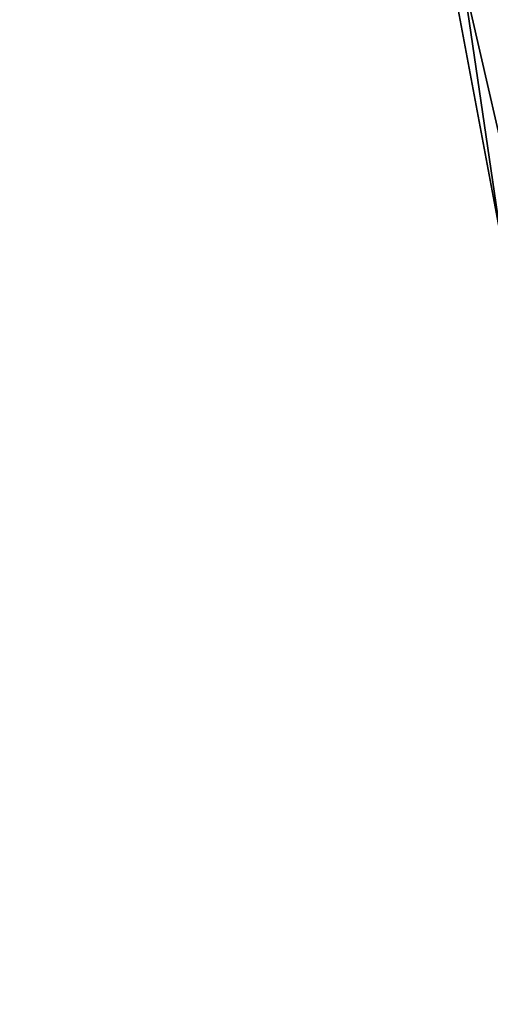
# Model space of a CAD drawing. Header units: feet. Extents: x 2004186 to 2014793, y 836912 to 864902.
# Tile 57 of 234: x 2010679 to 2010714, y 838704 to 838778. Entities that reach past the tile are written whole.
import ezdxf

# ---------------------------------------------------------------- set-up
doc = ezdxf.new("R2010")
doc.units = ezdxf.units.FT
doc.header["$LTSCALE"] = 100
doc.header["$MEASUREMENT"] = 0
doc.layers.add('I-77 SB_MM21-27-Surface-Border', color=7, linetype='Continuous')
doc.layers.add('I-77 SB_MM21-27-Surface-TIN', color=7, linetype='Continuous')

msp = doc.modelspace()

# ---------------------------------------------------------------- linework, layer by layer
at = {"layer": 'I-77 SB_MM21-27-Surface-Border', "color": 3, "linetype": 'ByBlock', "lineweight": -2}
msp.add_polyline3d([(2010734.337, 838663.035, 336.496), (2010730.283, 838682.633, 336.106), (2010727.215, 838702.393, 335.746), (2010722.372, 838721.86, 335.368), (2010718.712, 838741.524, 335.027), (2010715.248, 838761.212, 334.609), (2010711.581, 838780.847, 334.209), (2010707.704, 838800.473, 333.807), (2010704.222, 838820.165, 333.455), (2010700.937, 838839.89, 333.052), (2010697.85, 838859.647, 332.678), (2010695.188, 838879.688, 332.324), (2010692.403, 838899.327, 331.96), (2010690.327, 838919.236, 331.604), (2010688.826, 838939.202, 331.214), (2010687.104, 838959.188, 330.869), (2010684.204, 838978.984, 330.483), (2010679.142, 838998.399, 330.074)], dxfattribs=at)
at = {"layer": 'I-77 SB_MM21-27-Surface-TIN', "color": 128, "linetype": 'ByBlock', "lineweight": -2}
for points in [[(2010712.37, 838780.978, 334.218), (2010711.581, 838780.847, 334.209), (2010715.248, 838761.212, 334.609)], [(2010714.935, 838781.406, 334.243), (2010712.37, 838780.978, 334.218), (2010716.826, 838761.474, 334.629)], [(2010712.37, 838780.978, 334.218), (2010715.248, 838761.212, 334.609), (2010716.826, 838761.474, 334.629)]]:
    msp.add_3dface(points, dxfattribs=at)

doc.saveas('drawing.dxf')
